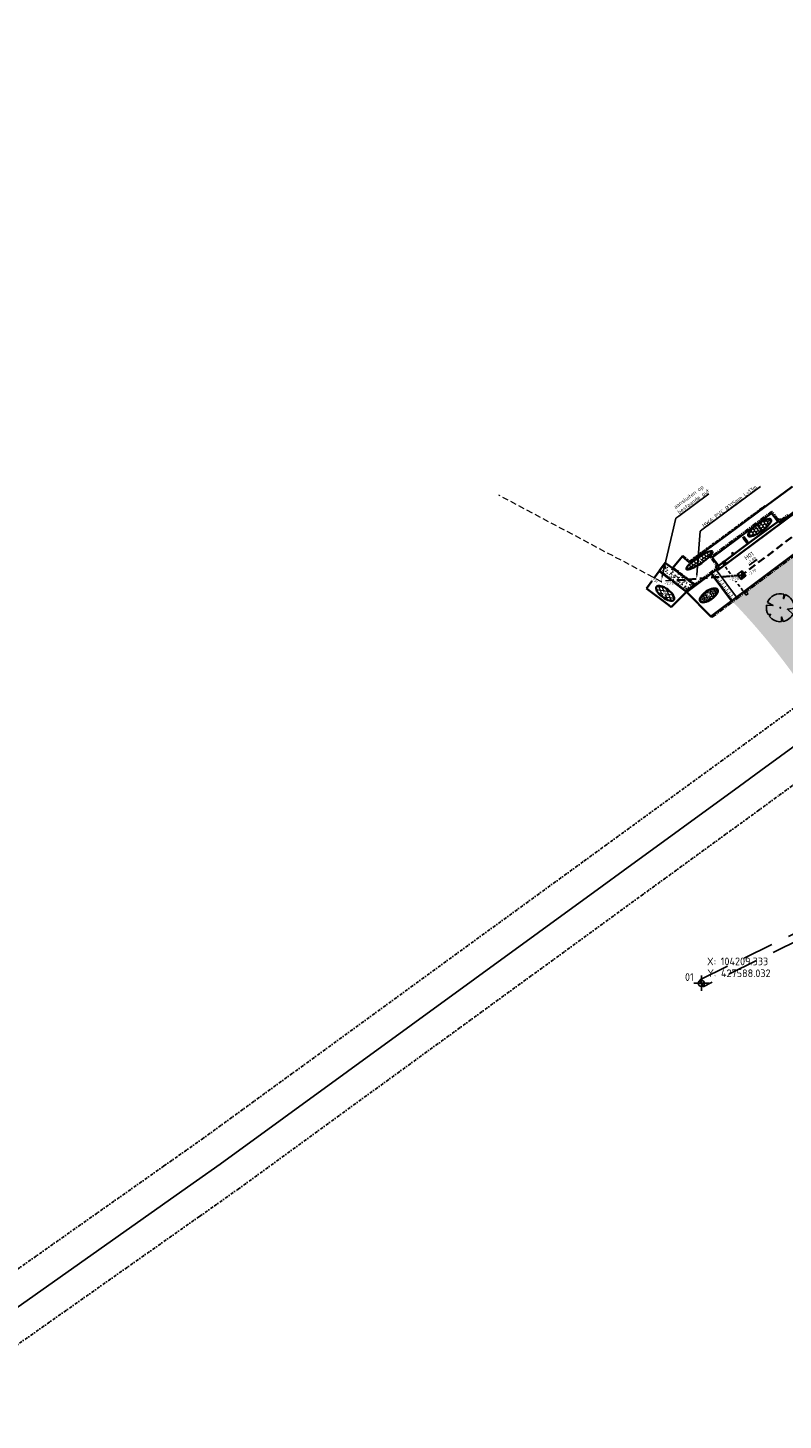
# Model space of a CAD drawing. Header units: metres. Extents: x 103263 to 106611, y 426963 to 428812.
# Tile 2 of 74: x 104100 to 104223, y 427517 to 427743. Entities that reach past the tile are written whole.
import ezdxf
from ezdxf import colors
from ezdxf.entities.mleader import LeaderData, LeaderLine
from ezdxf.enums import TextEntityAlignment as Align
from ezdxf.math import Vec2, Vec3

# ---------------------------------------------------------------- set-up
doc = ezdxf.new("R2010")
doc.units = ezdxf.units.M
for name, pattern in [('DASHDOT', [1, 0.5, -0.25, 0, -0.25]), ('DUIKER', [8, 5, -3]), ('RI-HWA', [7.4, 5, -2.4]), ('RI-HWA_KOLKAANSLUITING', [4.3, 2.5, -1.8]), ('VH-OPSLUITBAND_100X200', [16, 8, -2, 4, -2]), ('VH-TROTTOIRBAND_180-200', [20, 10, -2, 2, -2, 2, -2])]:
    doc.linetypes.add(name, pattern=pattern)
for name, color, linetype, lineweight in [('B-WE-RI-HWA_BOB-T18', 10, 'Continuous', 18), ('B-WE-RI-HWA_TRANSPORTLEIDING-G', 150, 'RI-HWA', 18), ('N-WE-GR-BOOM-S', 7, 'Continuous', 25), ('N-WE-IE-MEUBILAIR_WEGMEUBILAIR-S', 7, 'Continuous', 25), ('N-WE-RI-HWA-G', 150, 'RI-HWA', 35), ('N-WE-RI-HWA_BOB-T18', 10, 'Continuous', 18), ('N-WE-RI-HWA_KOLK_STRAATKOLK-S', 50, 'Continuous', 25), ('N-WE-RI-HWA_KOLK_TROTTOIRKOLK-S', 50, 'Continuous', 25), ('N-WE-RI-HWA_KOLKAANSLUITING-G', 150, 'RI-HWA_KOLKAANSLUITING', 25), ('N-WE-RI-HWA_KOLKAANSLUITING-INLAAT', 150, 'Continuous', 25), ('N-WE-RI-HWA_PUTDEKSELHOOGTE-T25', 7, 'Continuous', 25), ('N-WE-RI-HWA_PUTNUMMER-T35', 50, 'Continuous', 35), ('N-WE-RI-HWA_RIOOLPUT-S', 150, 'Continuous', 25), ('N-WE-VH-GOOT_BSS-G', 170, 'Continuous', 35), ('N-WE-VH-KANTOPSLUITING_OPSLUITBAND_100X200-G', 150, 'VH-OPSLUITBAND_100X200', 35), ('N-WE-VH-KANTOPSLUITING_TROTTOIRBAND_180 200-G', 210, 'VH-TROTTOIRBAND_180-200', 35), ('N-WE-VH-KANTVERHARDING-G', 210, 'Continuous', 35), ('N-WE-VH-T25', 7, 'Continuous', 25), ('N-WE-VH-VERHARDING_ASFALT-A-200', 252, 'Continuous', 18), ('N-WE-VH-VERHARDING_BETONSTRAATSTEEN-G', 252, 'Continuous', 35), ('N-WE-VH-VERHARDING_TEGEL-A-200', 252, 'Continuous', 18), ('N-XX-GW-TALUD_KRUIN-G', 90, 'Continuous', 35), ('V-WE-VH-T25', 7, 'Continuous', 25), ('V-WE-VH-VERHARDING_BETONSTRAATSTEEN-A-250', 252, 'Continuous', 18), ('X-XX-AL-REFERENTIE-T25', 7, 'Continuous', 25)]:
    doc.layers.add(name, color=color, linetype=linetype, lineweight=lineweight)
for name, color, linetype in [('BS-NIEUWE DUIKERS', 8, 'Continuous'), ('kc-nieuwe-gasleiding-25-03-2004', 30, 'Continuous'), ('N-WE-VH-PLATEAU_TALUD-S', 7, 'Continuous')]:
    doc.layers.add(name, color=color, linetype=linetype)
doc.layers.add('N-WE-GR-BEPLANTING-A-250', color=7, linetype='Continuous', lineweight=18, true_color=0x00a500)
doc.layers.add('N-WE-GR-GRAS-A-250', color=7, linetype='Continuous', lineweight=18, true_color=0x7ca500)
doc.styles.add('fase3$0$STANDARD', font='ISO')
doc.styles.add('NLCS-ISO', font='NLCS-ISO.ttf')
doc.styles.add('NLCS-ISO-M200-T18_italic', font='txt', dxfattribs={"oblique": 10, "height": 0.3599999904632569})
doc.styles.add('NLCS-ISO-M200-T25', font='NLCS-ISO.ttf', dxfattribs={"height": 0.5})
doc.styles.add('NLCS-ISO-M200-T35', font='NLCS-ISO.ttf', dxfattribs={"height": 0.7000000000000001})
doc.styles.add('NLCS-ISO-M250-T18', font='NLCS-ISO.ttf', dxfattribs={"height": 0.45})
doc.styles.add('NLCS-ISO-M250-T25', font='NLCS-ISO.ttf', dxfattribs={"height": 0.625})
doc.styles.add('NLCS-ISO-T25', font='NLCS-ISO.ttf', dxfattribs={"height": 2.5})
doc.linetypes.add('fase3$0$GASLEIDING', pattern='A,5,-1,["X",fase3$0$STANDARD,S=1,R=0,X=-0.2,Y=-0.5],-1', length=7)

# ---------------------------------------------------------------- blocks, each defined once
blk = doc.blocks.new('*U243')
at = {"ltscale": 20, "flags": 128}
for points in [[(-2.229457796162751, 0.4031898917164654), (-1.183538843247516, 0.3534729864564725), (-2.105046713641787, 0.837744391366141)], [(0.5793388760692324, 2.190296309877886), (0.512674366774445, 1.442929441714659), (0.7783564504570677, 2.127719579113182)], [(-1.754058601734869, -1.433978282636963), (-1.575691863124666, -1.088303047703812), (-1.973252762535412, -1.113243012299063)], [(0.446271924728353, -2.221250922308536), (0.1886407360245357, -1.498573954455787), (0.1622557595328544, -2.259803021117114)], [(2.264866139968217, -0.05835501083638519), (1.153274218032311, -0.2475629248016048), (2.022349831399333, -1.021356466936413)]]:
    blk.add_lwpolyline(points, dxfattribs=at)
blk.add_lwpolyline([(2.26486297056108, -0.05835493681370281, 0.3219436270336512), (0.7783549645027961, 2.127715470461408, 0.3219436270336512)], format="xyb", dxfattribs=at)
blk.add_circle((0, 0), 0.0675)
at = {"ltscale": 20}
for start, end in [(75.18440999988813, 158.298953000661), (169.7490490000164, 209.4302330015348), (219.2666920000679, 274.1068389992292), (281.3600670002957, 333.2046490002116)]:
    blk.add_arc((0, 0), 2.265614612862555, start, end, dxfattribs=at)
blk = doc.blocks.new('*U91')
at = {"ltscale": 1000}
blk.add_hatch(color=256, dxfattribs=at).paths.add_polyline_path([(0.500000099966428, -0.5000001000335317), (0, 2.842170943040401e-14), (-0.500000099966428, 0.5000001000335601), (-0.500000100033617, -0.500000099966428)])
blk.add_lwpolyline([(-0.500000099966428, 0.5000001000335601), (-0.500000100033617, -0.500000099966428), (0.500000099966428, -0.5000001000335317), (0.500000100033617, 0.5000000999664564)], close=True, dxfattribs=at)
blk.add_lwpolyline([(0.500000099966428, -0.5000001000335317), (-0.500000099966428, 0.5000001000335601)])
blk = doc.blocks.new('*U92')
for points, const_width in [([(0.08022129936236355, 0.05970379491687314), (3.37422158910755, -4.366295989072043)], 0.1999999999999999), ([(0.6715882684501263, 0.437594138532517), (0.1100869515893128, 0.01960338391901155)], 0.09999999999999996), ([(0.5298692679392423, -0.04190114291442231), (0.2892258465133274, -0.2210400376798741)], 0.09999999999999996), ([(1.029811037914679, -0.04373365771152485), (0.4683097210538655, -0.4617244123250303)], 0.09999999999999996), ([(0.888092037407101, -0.5232289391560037), (0.6474486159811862, -0.7023678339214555)], 0.09999999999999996), ([(1.388033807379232, -0.5250614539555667), (0.826532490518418, -0.9430522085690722)], 0.09999999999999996), ([(1.24631480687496, -1.004556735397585), (1.005671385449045, -1.183695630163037)], 0.09999999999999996), ([(1.746256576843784, -1.006389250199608), (1.184755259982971, -1.424380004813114)], 0.09999999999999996), ([(1.604537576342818, -1.485884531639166), (1.363894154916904, -1.665023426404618)], 0.09999999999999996), ([(2.104479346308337, -1.48771704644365), (1.542978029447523, -1.905707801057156)], 0.09999999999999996), ([(1.962760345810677, -1.967212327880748), (1.722116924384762, -2.1463512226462)], 0.09999999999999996), ([(2.462702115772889, -1.969044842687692), (1.901200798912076, -2.387035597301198)], 0.09999999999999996), ([(2.320983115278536, -2.448540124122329), (2.080339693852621, -2.627679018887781)], 0.09999999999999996), ([(2.820924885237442, -2.450372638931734), (2.259423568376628, -2.86836339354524)], 0.09999999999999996), ([(2.679205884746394, -2.92986792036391), (2.43856246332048, -3.109006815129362)], 0.09999999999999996), ([(3.179147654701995, -2.931700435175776), (2.617646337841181, -3.349691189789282)], 0.09999999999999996), ([(3.037428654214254, -3.411195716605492), (2.796785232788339, -3.590334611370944)], 0.09999999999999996), ([(3.537370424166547, -3.413028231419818), (2.975869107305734, -3.831018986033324)], 0.09999999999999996), ([(3.395651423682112, -3.892523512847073), (3.155008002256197, -4.071662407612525)], 0.09999999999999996), ([(3.8955931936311, -3.89435602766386), (3.334091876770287, -4.312346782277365)], 0.09999999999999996)]:
    blk.add_lwpolyline(points, dxfattribs=dict(const_width=const_width))
for points in [[(0, 0), (3.294000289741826, -4.425999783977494)], [(0.802151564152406, 0.5971204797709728), (4.096268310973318, -3.828920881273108)]]:
    blk.add_lwpolyline(points)
blk = doc.blocks.new('*U89')
h = blk.add_hatch(color=256)
h.paths.add_polyline_path([(0.1806648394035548, 0.02059036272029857), (0.1830647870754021, 0.04605545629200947), (-0.02402117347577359, 0.2107676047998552), (-0.210767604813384, -0.02402117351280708)])
h.paths.add_polyline_path([(0.210767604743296, 0.02402117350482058), (0.1830647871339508, 0.04605545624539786), (0.1806648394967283, 0.02059036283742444)])
blk.add_lwpolyline([(-0.2107676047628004, -0.02402117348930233), (0.02402117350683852, -0.2107676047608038), (0.2107676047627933, 0.02402117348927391), (-0.02402117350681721, 0.2107676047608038)], close=True)
blk.add_lwpolyline([(-0.2107676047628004, -0.02402117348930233), (0.2107676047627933, 0.02402117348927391)])
blk = doc.blocks.new('*U90')
h = blk.add_hatch(color=256)
h.dxf.hatch_style = 1
h.paths.add_polyline_path([(-0.02402117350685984, 0.2107676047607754), (-0.2107676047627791, -0.02402117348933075), (0.02402117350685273, -0.2107676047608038)])
h = blk.add_hatch(color=256)
h.paths.add_polyline_path([(-0.02059036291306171, 0.1806648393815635), (0.003681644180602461, 0.1887333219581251), (0.2107676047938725, 0.02402117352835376), (0.02402117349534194, -0.2107676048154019)])
h.paths.add_polyline_path([(-0.02402117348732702, 0.2107676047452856), (0.003681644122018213, 0.1887333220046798), (-0.02059036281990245, 0.1806648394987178)])
blk.add_lwpolyline([(0.02402117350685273, -0.2107676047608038), (-0.2107676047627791, -0.02402117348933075), (-0.02402117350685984, 0.2107676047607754), (0.2107676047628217, 0.02402117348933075)], close=True)
blk.add_lwpolyline([(0.02402117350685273, -0.2107676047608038), (-0.02402117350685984, 0.2107676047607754)])
blk = doc.blocks.new('SIE-WEG_PARKEERTEGEL')
at = {"color": 7, "linetype": 'Continuous', "lineweight": 0, "flags": 128}
blk.add_lwpolyline([(-0.1500000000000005, -0.1500000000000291), (0.1499999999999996, -0.1500000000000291), (0.1499999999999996, 0.15), (-0.1500000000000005, 0.15)], close=True, dxfattribs=at)
at = {"style": 'NLCS-ISO'}
blk.add_text('P', height=0.2, dxfattribs=at).set_placement((-7.649038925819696e-06, 0), align=Align.MIDDLE_CENTER)
blk = doc.blocks.new('GM_COORD XY')
for p, q in [((2.5, 0), (-2.5, 0)), ((0, 2.5), (0, -2.5))]:
    blk.add_line(p, q)
blk.add_circle((0, 0), 0.9999999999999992)
at = {"style": 'NLCS-ISO-T25'}
for tag, p in [('X-WAARDE', (1.825317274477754, 5.82867350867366)), ('Y-WAARDE', (1.907821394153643, 1.978450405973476))]:
    blk.add_attdef(tag, p, '', height=2.5, dxfattribs=at)
blk.add_attdef('GM_COORD_NUMMER', text='', height=2.5, dxfattribs=at).set_placement((-2.5, 0.75), align=Align.RIGHT)

msp = doc.modelspace()

# ---------------------------------------------------------------- hatches: boundary and pattern name
at = {"layer": 'N-WE-GR-BEPLANTING-A-250'}
h = msp.add_hatch(dxfattribs=at)
h.set_pattern_fill('AGR-BEPLANTING_SOORT_01', color=256, scale=0.2, angle=2.438340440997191e-10, style=0, pattern_type=2)
h.set_pattern_definition([(60.00000000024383, (104639.955648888, 427910.1806441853), (-0.5773504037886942, 0.9999997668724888), [0.288676, -0.8660260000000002]), (120.0000000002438, (104639.955648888, 427910.1806441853), (-1.154700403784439, -2.331299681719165e-07), [0.288676, -0.8660260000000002]), (270, (104639.955648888, 427910.1806441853), (0.5773500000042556, -0.9999999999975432), [0.25, -1.75])])
edge = h.paths.add_edge_path()
edge.add_line((104659.3303647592, 427926.4612525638), (104651.7230013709, 427930.1607831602))
edge.add_line((104651.7230013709, 427930.1607831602), (104630.4938774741, 427940.376883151))
edge.add_line((104630.4938774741, 427940.376883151), (104615.8207720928, 427939.2164508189))
edge.add_line((104615.8207720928, 427939.2164508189), (104614.2376933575, 427936.9417769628))
edge.add_line((104614.2376933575, 427936.9417769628), (104618.9005509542, 427931.7673681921))
edge.add_line((104618.9005509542, 427931.7673681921), (104620.0012690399, 427927.1015558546))
edge.add_line((104620.0012690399, 427927.1015558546), (104630.0898014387, 427928.1712134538))
edge.add_line((104630.0898014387, 427928.1712134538), (104636.2878124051, 427922.2964945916))
edge.add_line((104636.2878124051, 427922.2964945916), (104635.6264533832, 427916.4450273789))
edge.add_line((104635.6264533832, 427916.4450273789), (104649.3272545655, 427918.542081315))
edge.add_line((104649.3272545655, 427918.542081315), (104660.6366545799, 427913.9924327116))
edge.add_line((104660.6366545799, 427913.9924327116), (104663.6131149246, 427914.9011601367))
edge.add_line((104663.6131149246, 427914.9011601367), (104665.8010621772, 427914.1757056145))
edge.add_line((104665.8010621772, 427914.1757056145), (104667.1001514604, 427911.8641044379))
edge.add_line((104667.1001514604, 427911.8641044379), (104668.6199794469, 427908.9346376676))
edge.add_line((104668.6199794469, 427908.9346376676), (104670.7094656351, 427905.0285698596))
edge.add_line((104670.7094656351, 427905.0285698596), (104666.1406019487, 427898.7868442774))
edge.add_line((104666.1406019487, 427898.7868442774), (104659.3938611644, 427895.167689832))
edge.add_line((104659.3938611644, 427895.167689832), (104659.8848710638, 427894.6055145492))
edge.add_arc((2471945.486461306, 2366238.399359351), 3059610.724035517, 219.310766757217, 219.311095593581)
edge.add_arc((104633.1765330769, 427844.6214640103), 52.49880512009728, 34.46647924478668, 43.892134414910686, ccw=False)
edge.add_arc((104561.2641716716, 427811.9097585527), 131.0209486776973, 20.525008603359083, 28.4523627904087, ccw=False)
edge.add_arc((104687.2521040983, 427859.0575428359), 3.499999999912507, 200.2204952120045, 290.1774694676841)
edge.add_arc((104734.3333150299, 427775.8055196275), 92.1906331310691, 116.25824959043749, 119.84127220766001, ccw=False)
edge.add_line((104693.54653613, 427858.4829137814), (104693.7189308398, 427859.7056682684))
edge.add_line((104693.7189308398, 427859.7056682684), (104675.3548332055, 427897.7132286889))
edge.add_line((104675.3548332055, 427897.7132286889), (104665.2685288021, 427916.3479826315))
edge.add_line((104665.2685288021, 427916.3479826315), (104661.1353112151, 427923.4013750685))
edge.add_line((104661.1353112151, 427923.4013750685), (104659.3303647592, 427926.4612525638))
edge = h.paths.add_edge_path()
edge.add_line((104670.1550383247, 427924.7248936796), (104658.9175619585, 427940.3055199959))
edge.add_line((104658.9175619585, 427940.3055199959), (104653.2284554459, 427936.5817013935))
edge.add_arc((104651.4900431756, 427939.1483963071), 3.100000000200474, 210.78231766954, 304.10962921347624, ccw=False)
edge.add_arc((104006.7206265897, 427555.0583306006), 747.4016849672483, 30.78231766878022, 33.22624458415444)
edge.add_line((104631.9321601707, 427964.5944303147), (104627.9856486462, 427961.7680270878))
edge.add_line((104627.9856486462, 427961.7680270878), (104626.3177951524, 427960.5509960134))
edge.add_line((104626.3177951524, 427960.5509960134), (104625.9700455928, 427960.9459651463))
edge.add_line((104625.9700455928, 427960.9459651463), (104624.1400822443, 427949.0979709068))
edge.add_line((104624.1400822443, 427949.0979709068), (104623.8429765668, 427947.1743769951))
edge.add_line((104623.8429765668, 427947.1743769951), (104618.5678430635, 427941.9415107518))
edge.add_line((104618.5678430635, 427941.9415107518), (104631.1659005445, 427942.9378365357))
edge.add_line((104631.1659005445, 427942.9378365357), (104634.7839139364, 427941.1783634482))
edge.add_line((104634.7839139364, 427941.1783634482), (104651.5656544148, 427933.0172491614))
edge.add_line((104651.5656544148, 427933.0172491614), (104660.8855343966, 427928.4849060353))
edge.add_line((104660.8855343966, 427928.4849060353), (104667.4835066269, 427917.5208487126))
edge.add_line((104667.4835066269, 427917.5208487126), (104673.5438381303, 427906.5821909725))
edge.add_line((104673.5438381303, 427906.5821909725), (104680.5943660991, 427892.6833740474))
edge.add_line((104680.5943660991, 427892.6833740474), (104687.9966658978, 427877.3128729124))
edge.add_line((104687.9966658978, 427877.3128729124), (104695.9848212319, 427860.7641181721))
edge.add_line((104695.9848212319, 427860.7641181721), (104701.3449330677, 427863.4087762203))
edge.add_line((104701.3449330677, 427863.4087762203), (104685.8327935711, 427895.5793691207))
edge.add_line((104685.8327935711, 427895.5793691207), (104682.0114505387, 427903.4467681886))
edge.add_line((104682.0114505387, 427903.4467681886), (104677.8967674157, 427911.1612343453))
edge.add_line((104677.8967674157, 427911.1612343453), (104670.1550383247, 427924.7248936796))
at = {"layer": 'N-WE-GR-GRAS-A-250'}
h = msp.add_hatch(dxfattribs=at)
h.set_pattern_fill('AGR-GRAS_01-SO', color=256, scale=0.05, angle=-43.67094639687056, pattern_type=2)
h.set_pattern_definition([(316.3290536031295, (0, 0), (1.76729138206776, 0.04100208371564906), [0.1499999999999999, -0.9999999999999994]), (1.329053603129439, (0.5342876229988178, -0.1644285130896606), (1.508993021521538, 1.785480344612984), [0.15, -1]), (346.3290536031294, (0.1759090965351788, 0.03944603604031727), (1.315684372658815, 0.9664236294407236), [0.15, -1]), (331.3290536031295, (0.7036363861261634, 0.1577841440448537), (0.9740066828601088, 0.3221971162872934), [0.15, -1]), (91.3290536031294, (1.870952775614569, 1.670190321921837), (-0.5870817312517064, -0.5637686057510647), [0.15, -1]), (106.3290536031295, (1.430233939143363, -0.6741148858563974), (-0.3111394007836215, -0.7163743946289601), [0.15, -1]), (121.3290536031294, (0.251521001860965, -0.1709888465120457), (-0.4753752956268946, -0.7576399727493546), [0.15, -1]), (41.32905360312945, (0.7069165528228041, 0.01640083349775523), (0.1086561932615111, 1.693574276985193), [0.1499999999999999, -0.9999999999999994]), (56.32905360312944, (0, 0), (-0.3333754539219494, 1.663989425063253), [0.1499999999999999, -0.9999999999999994])])
h.paths.add_polyline_path([(104275.69159894, 427694.5490055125), (104275.0409138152, 427695.1980150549), (104279.4078898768, 427690.8422844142), (104279.0738083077, 427691.1755056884)], flags=16)
edge = h.paths.add_edge_path(flags=16)
edge.add_arc((104291.9722757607, 427701.757412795), 2.65008164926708, 45.56959520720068, 210.8130321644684)
edge.add_line((104289.6962706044, 427700.3999396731), (104297.6464557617, 427689.8805824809))
edge.add_line((104297.6464557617, 427689.8805824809), (104303.1582926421, 427683.0383737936))
edge.add_arc((104305.2280735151, 427685.1319706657), 2.944000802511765, 225.3277486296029, 305.3599234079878)
edge.add_arc((104305.1955839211, 427684.7330549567), 2.649999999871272, 310.9329528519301, 397.9526151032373)
edge.add_line((104307.2851609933, 427686.3628302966), (104301.7930548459, 427693.4748142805))
edge.add_line((104301.7930548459, 427693.4748142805), (104293.8274452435, 427703.6498395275))
h.paths.add_polyline_path([(104284.1910790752, 427666.5895453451), (104285.6034682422, 427668.0055809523), (104286.1982031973, 427667.4123775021), (104284.7858140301, 427665.996341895)], flags=0)
h.paths.add_polyline_path([(104270.1710921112, 427680.8541685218), (104270.0307230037, 427680.7134370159), (104270.1448787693, 427680.8278875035)], flags=0)
h.paths.add_polyline_path([(104288.792792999, 427697.848215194), (104298.8540281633, 427680.5632058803), (104264.2840095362, 427660.4407355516), (104254.2227743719, 427677.7257448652)], flags=16)
edge = h.paths.add_edge_path()
edge.add_line((104262.0169110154, 427645.7647806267), (104261.9505685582, 427646.1084144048))
edge.add_line((104261.9505685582, 427646.1084144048), (104265.8714173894, 427646.9024717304))
edge.add_line((104265.8714173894, 427646.9024717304), (104265.9377598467, 427646.5588379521))
edge.add_line((104265.9377598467, 427646.5588379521), (104272.417018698, 427647.8710290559))
edge.add_line((104272.417018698, 427647.8710290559), (104283.7929418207, 427653.3871326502))
edge.add_line((104283.7929418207, 427653.3871326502), (104277.6891967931, 427659.1832062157))
edge.add_line((104277.6891967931, 427659.1832062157), (104276.9531156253, 427660.0603662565))
edge.add_line((104276.9531156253, 427660.0603662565), (104283.9475387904, 427653.4778575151))
edge.add_line((104283.9475387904, 427653.4778575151), (104308.8001632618, 427671.4541623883))
edge.add_line((104308.8001632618, 427671.4541623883), (104312.4851861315, 427681.3922844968))
edge.add_line((104312.4851861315, 427681.3922844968), (104301.5549664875, 427695.4042240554))
edge.add_line((104301.5549664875, 427695.4042240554), (104294.3204797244, 427704.6819818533))
edge.add_line((104294.3204797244, 427704.6819818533), (104294.16258426, 427704.5588305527))
edge.add_line((104294.16258426, 427704.5588305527), (104292.8228023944, 427706.2765994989))
edge.add_arc((104291.9358344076, 427704.1717335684), 2.284113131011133, 67.14996278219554, 122.6045472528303)
edge.add_line((104290.7050682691, 427706.0958924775), (104289.9191855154, 427705.5193007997))
edge.add_line((104289.9191855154, 427705.5193007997), (104214.3990267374, 427649.8790063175))
edge.add_arc((104137.370367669, 427575.5798790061), 107.0223090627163, 31.6449035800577, 43.966655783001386, ccw=False)
edge.add_line((104228.4801735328, 427631.7294819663), (104245.4779670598, 427642.415284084))
edge.add_line((104245.4779670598, 427642.415284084), (104262.0169110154, 427645.7647806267))
h.paths.add_polyline_path([(104297.3809709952, 427683.0938898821), (104298.5867508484, 427681.0223831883), (104299.0211653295, 427681.4579192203)], flags=16)
h.paths.add_polyline_path([(104264.2840095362, 427660.4407355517), (104254.3584907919, 427677.492586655), (104259.9288042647, 427667.9228947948), (104264.2840095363, 427660.4407355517), (104272.5094800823, 427665.228606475), (104297.124802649, 427679.5566605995)], flags=16)
h.paths.add_polyline_path([(104284.8077310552, 427695.5285956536), (104284.8749399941, 427695.567716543), (104284.8608092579, 427695.581810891)], flags=0)
at = {"layer": 'N-WE-VH-VERHARDING_ASFALT-A-200'}
h = msp.add_hatch(dxfattribs=at)
h.set_pattern_fill('AVH-ASFALT', color=256, scale=0.5, angle=9.24928060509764, pattern_type=2)
h.set_pattern_definition([(112.9202270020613, (104227.1919092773, 427690.0168274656), (-0.4605239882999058, -0.1947245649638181), []), (172.9202270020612, (104227.1919092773, 427690.0168274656), (-0.06162557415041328, -0.496187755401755), [])])
edge = h.paths.add_edge_path()
edge.add_ellipse((104203.4581718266, 427651.2342489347), major_axis=(1.417686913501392, -1.071401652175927), ratio=0.4220590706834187, start_angle=0, end_angle=360)
at = {"layer": 'N-WE-VH-VERHARDING_TEGEL-A-200'}
h = msp.add_hatch(dxfattribs=at)
h.set_pattern_fill('AVH-TEGEL_200X200_HALFST', color=256, scale=2.5, angle=215.92, pattern_type=2)
h.set_pattern_definition([(215.92, (-24.80073276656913, -18.08770631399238), (-0.2582546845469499, -0.4957867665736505), [0.5, -0.5]), (305.92, (-24.80073276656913, -18.08770631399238), (0.4049184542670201, 0.2933275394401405), [])])
edge = h.paths.add_edge_path()
edge.add_ellipse((104218.7713002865, 427661.8748910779), major_axis=(1.838215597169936, 1.331866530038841), ratio=0.2815941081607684, start_angle=0, end_angle=360, ccw=False)
h = msp.add_hatch(dxfattribs=at)
h.set_pattern_fill('AVH-TEGEL_200X200_HALFST', color=256, scale=2.5, angle=124.4376749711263, pattern_type=2)
h.set_pattern_definition([(124.4376749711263, (-71.0254408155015, -50.53482408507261), (-0.4889401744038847, 0.2709935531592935), [0.5, -0.5]), (214.4376749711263, (-71.0254408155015, -50.53482408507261), (0.2827547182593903, -0.4123709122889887), [])])
edge = h.paths.add_edge_path()
edge.add_ellipse((104209.0258590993, 427656.5742834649), major_axis=(2.114290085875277, 1.449727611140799), ratio=0.2076492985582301, start_angle=0, end_angle=360, ccw=False)
at = {"layer": 'V-WE-VH-VERHARDING_BETONSTRAATSTEEN-A-250'}
h = msp.add_hatch(dxfattribs=at)
h.set_pattern_fill('AVH-BSS_KEIFORMAAT_KEPER', color=256, scale=2.5, angle=-99.78457550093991, pattern_type=2)
h.set_pattern_definition([(260.2154244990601, (-64.50626742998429, -48.74101016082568), (0.2140712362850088, -0.3032919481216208), [0.7874999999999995, -0.2624999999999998]), (170.2154244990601, (-63.98890424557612, -48.83023087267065), (0.2140712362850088, -0.3032919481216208), [0.7874999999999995, -0.2624999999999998])])
edge = h.paths.add_edge_path()
edge.add_ellipse((104210.5332827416, 427650.8949330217), major_axis=(1.390323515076, 0.9533178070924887), ratio=0.4449010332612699, start_angle=0, end_angle=360)

# ---------------------------------------------------------------- linework, layer by layer
at = {"layer": 'BS-NIEUWE DUIKERS', "linetype": 'DUIKER'}
msp.add_lwpolyline([(104246.9953101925, 427605.7849044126), (104209.6082347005, 427587.4702546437), (104209.0583371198, 427588.5928020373), (104246.4454126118, 427606.9074518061)], close=True, dxfattribs=at)
at = {"layer": 'kc-nieuwe-gasleiding-25-03-2004', "linetype": 'DASHDOT'}
for points in [[(104092.1699711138, 427537.207228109), (104122.2486645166, 427558.4163071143), (104124.6199711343, 427560.0872281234), (104128.4267485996, 427562.7737836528), (104190.3068128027, 427607.8319857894), (104193.6955990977, 427610.3011017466), (104212.5323466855, 427624.0087360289), (104216.002059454, 427626.5485257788), (104238.3005656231, 427642.7801591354), (104259.813437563, 427658.716002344), (104285.2817734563, 427666.3924866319), (104300.4148551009, 427677.7136367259), (104303.8655740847, 427680.2941745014), (104322.6169781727, 427694.3143661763), (104324.4852589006, 427697.1764132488), (104337.5297078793, 427717.0907311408), (104369.1174279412, 427741.0777837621), (104469.1264369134, 427818.5160438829), (104547.486943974, 427880.6247416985), (104611.0118281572, 427931.8938563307), (104646.3386961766, 427928.2729089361)], [(104097.9300295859, 427529.0327723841), (104128.0113355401, 427550.2436929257), (104130.3800295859, 427551.9127723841), (104134.2532525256, 427554.6462171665), (104196.1931871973, 427599.7480142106), (104199.5844013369, 427602.21889857), (104218.4276534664, 427615.9312640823), (104221.897940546, 427618.4714742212), (104244.2194343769, 427634.7198408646), (104264.366562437, 427649.6439976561), (104289.8582265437, 427657.327513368), (104306.4051448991, 427669.7063632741), (104309.8544260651, 427672.2858256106), (104330.0230218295, 427687.3656338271), (104332.8547410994, 427691.7035867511), (104344.9502921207, 427710.1692688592), (104375.2025720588, 427733.1422162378), (104475.2935630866, 427810.6439561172), (104553.733056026, 427872.8152583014), (104614.0881718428, 427921.5261436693), (104641.2013038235, 427918.7470910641)]]:
    msp.add_lwpolyline(points, dxfattribs=at)
at = {"layer": 'kc-nieuwe-gasleiding-25-03-2004', "linetype": 'fase3$0$GASLEIDING', "ltscale": 0.4}
msp.add_lwpolyline([(104095.05, 427533.12), (104125.13, 427554.33), (104127.5, 427556), (104131.34, 427558.71), (104193.25, 427603.79), (104196.64, 427606.26), (104215.48, 427619.97), (104218.95, 427622.51), (104241.26, 427638.75), (104262.09, 427654.18), (104287.57, 427661.86), (104303.41, 427673.71), (104306.86, 427676.29), (104326.32, 427690.84), (104328.67, 427694.44), (104341.24, 427713.63), (104372.16, 427737.11), (104472.21, 427814.58), (104550.61, 427876.72), (104612.55, 427926.71), (104643.77, 427923.51)], dxfattribs=at)
at = {"layer": 'N-WE-RI-HWA-G', "ltscale": 0.25, "flags": 128}
msp.add_lwpolyline([(104283.5606655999, 427704.1871432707), (104230.2709483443, 427665.0658854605), (104215.8438650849, 427654.1695695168)], dxfattribs=at)
at = {"layer": 'N-WE-RI-HWA-G', "ltscale": 0.25}
msp.add_lwpolyline([(104215.8438650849, 427654.1695695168), (104202.859, 427653.135)], dxfattribs=at)
at = {"layer": 'N-WE-RI-HWA_KOLKAANSLUITING-INLAAT', "ltscale": 0.2}
msp.add_circle((104214.288458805, 427654.0456424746), 0.09309517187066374, dxfattribs=at)
at = {"layer": 'N-WE-VH-GOOT_BSS-G', "flags": 128}
for points in [[(104212.0219540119, 427654.9764313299), (104217.6774400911, 427659.198721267), (104225.0711396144, 427664.7187318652)], [(104212.0803506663, 427655.6752045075), (104217.3633608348, 427659.6194102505), (104221.7529665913, 427662.8966154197)]]:
    msp.add_lwpolyline(points, dxfattribs=at)
at = {"layer": 'N-WE-VH-KANTOPSLUITING_OPSLUITBAND_100X200-G', "ltscale": 0.08, "flags": 128}
for points in [[(104207.423, 427656.374), (104214.6812425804, 427661.7326082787), (104219.73, 427665.46)], [(104206.3366716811, 427657.2874060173), (104207.4219349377, 427656.3732136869)], [(104204.6751251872, 427655.2860378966), (104208.358, 427652.503)], [(104204.7354143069, 427655.3658202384), (104208.2752542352, 427652.6908695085)], [(104202.5453787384, 427654.9084759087), (104206.960477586, 427651.5300221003)]]:
    msp.add_lwpolyline(points, dxfattribs=at)
at = {"layer": 'N-WE-VH-KANTOPSLUITING_TROTTOIRBAND_180 200-G', "ltscale": 0.08, "flags": 128}
for points in [[(104221.7741196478, 427663.143279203), (104220.7571011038, 427664.505510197), (104216.6363240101, 427661.4290079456), (104210.8208279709, 427657.0872572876), (104211.837846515, 427655.7250262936)], [(104222.1939872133, 427663.0823593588), (104223.3232867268, 427663.9254752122)], [(104206.7777979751, 427651.5728940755), (104211.7769266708, 427655.305158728)]]:
    msp.add_lwpolyline(points, dxfattribs=at)
at = {"layer": 'N-WE-VH-KANTVERHARDING-G', "ltscale": 0.1}
for points in [[(104219.7893948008, 427665.3766584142), (104224.077055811, 427668.545507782)], [(104207.4178537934, 427656.2459003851), (104214.7406373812, 427661.652157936), (104219.7893948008, 427665.3795496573)], [(104221.6138571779, 427663.0236299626), (104220.7164878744, 427664.2255984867), (104216.7559732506, 427661.2687454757), (104211.1007396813, 427657.0466440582), (104211.9981089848, 427655.8446755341)], [(104222.3136364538, 427662.9220968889), (104226.0720770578, 427665.7451214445)], [(104221.6138571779, 427663.0236299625), (104222.0145133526, 427663.3227530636)], [(104222.3136364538, 427662.9220968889), (104222.0145133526, 427663.3227530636)], [(104204.6751251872, 427655.2860378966), (104206.3366716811, 427657.2874060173)], [(104202.4846087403, 427654.8290592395), (104203.4444168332, 427656.1742754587)], [(104203.4444168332, 427656.1742754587), (104204.6751251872, 427655.2860378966)], [(104206.272246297, 427657.2109248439), (104207.4178537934, 427656.2459003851)], [(104206.9204462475, 427651.4298022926), (104211.8965759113, 427655.1448962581)], [(104211.5974528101, 427655.5455524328), (104211.9981089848, 427655.844675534)], [(104211.8965759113, 427655.1448962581), (104211.5974528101, 427655.5455524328)], [(104211.9981089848, 427655.8446755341), (104211.837846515, 427655.7250262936)], [(104202.4846087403, 427654.8290592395), (104200.4562536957, 427652.0094976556)], [(104202.4846087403, 427654.8290592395), (104206.8997075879, 427651.4506054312)], [(104210.935, 427654.427), (104214.229, 427650.001)], [(104200.4562536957, 427652.0094976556), (104204.077, 427649.3119999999), (104204.4219088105, 427648.9677883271)], [(104206.8997075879, 427651.4506054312), (104204.4219088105, 427648.9677883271)], [(104210.6322024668, 427647.7067811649), (104211.0093247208, 427647.3391576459)]]:
    msp.add_lwpolyline(points, dxfattribs=at)
for centre, start, end in [((104222.0145133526, 427663.3227530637), 216.7443941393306, 306.7443941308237), ((104211.5974528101, 427655.5455524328), 306.7443941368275, 36.74439413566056)]:
    msp.add_arc(centre, 0.5, start, end, dxfattribs=at)
at = {"layer": 'N-WE-VH-VERHARDING_BETONSTRAATSTEEN-G'}
msp.add_lwpolyline([(104216.7100148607, 427659.4009313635), (104216.8606192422, 427659.5113271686), (104216.2398632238, 427660.3581809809), (104216.0798930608, 427660.2377195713)], close=True, dxfattribs=at)
for centre, major_axis, ratio in [((104203.4581718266, 427651.2342489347), (1.417686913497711, -1.071401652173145), 0.4220590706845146), ((104210.5332827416, 427650.8949330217), (1.390323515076, 0.9533178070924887), 0.4449010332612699)]:
    msp.add_ellipse(centre, major_axis=major_axis, ratio=ratio, dxfattribs=at)

# ---------------------------------------------------------------- block references
ref = msp.add_blockref('GM_COORD XY', (104209.3332859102, 427588.0315283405), dxfattribs=dict(xscale=0.5, yscale=0.5, zscale=0.5))
ref.add_attrib('GM_COORD_NUMMER', '01', dxfattribs={"height": 1.25, "style": 'NLCS-ISO-T25'}).set_placement((104208.083285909, 427588.4065283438), align=Align.RIGHT)
ref.add_attrib('Y-WAARDE', 'Y: 427588.032', (104210.2871966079, 427589.0207535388), dxfattribs={"color": 1, "true_color": 0xff0000, "height": 1.25, "style": 'NLCS-ISO-T25'})
ref.add_attrib('X-WAARDE', 'X: 104209.333', (104210.2459445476, 427590.9458650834), dxfattribs={"color": 1, "true_color": 0xff0000, "height": 1.25, "style": 'NLCS-ISO-T25'})
at = {"layer": 'N-WE-GR-BOOM-S'}
msp.add_blockref('*U243', (104222.1282988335, 427648.8965671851), dxfattribs=at)
at = {"layer": 'N-WE-IE-MEUBILAIR_WEGMEUBILAIR-S', "rotation": 36.24040688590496}
for p in [(104219.2456311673, 427661.1785258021), (104214.4057159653, 427657.6309990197)]:
    msp.add_blockref('SIE-WEG_PARKEERTEGEL', p, dxfattribs=at)
at = {"layer": 'N-WE-RI-HWA_KOLK_STRAATKOLK-S', "rotation": 345}
msp.add_blockref('*U89', (104213.2204158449, 427656.1497358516), dxfattribs=at)
at = {"layer": 'N-WE-RI-HWA_KOLK_TROTTOIRKOLK-S', "rotation": 345}
msp.add_blockref('*U90', (104216.5953429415, 427651.5891070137), dxfattribs=at)
at = {"layer": 'N-WE-RI-HWA_RIOOLPUT-S', "rotation": 128.1417382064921}
msp.add_blockref('*U91', (104215.8438650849, 427654.1695695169), dxfattribs=at)
at = {"layer": 'N-WE-VH-PLATEAU_TALUD-S'}
msp.add_blockref('*U92', (104210.9349998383, 427654.4269998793), dxfattribs=at)

# ---------------------------------------------------------------- next in the draw order: texts
at = {"layer": 'N-WE-RI-HWA_PUTNUMMER-T35', "ltscale": 0.25, "insert": (104216.1949336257, 427657.1373747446), "char_height": 0.7000000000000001, "width": 1.40699999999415, "attachment_point": 1, "rotation": 35.20263286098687, "style": 'NLCS-ISO-M200-T35', "bg_fill": 3, "box_fill_scale": 1.2, "bg_fill_color": 256, "bg_fill_transparency": 0}
msp.add_mtext('H01', dxfattribs=at)
at = {"layer": 'N-WE-VH-T25', "insert": (104203.3714105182, 427651.500379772), "char_height": 0.5, "width": 0.3648621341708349, "attachment_point": 1, "rotation": 322.92022700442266, "style": 'NLCS-ISO-M200-T25', "bg_fill": 3, "box_fill_scale": 1, "bg_fill_color": 256, "bg_fill_transparency": 0}
msp.add_mtext('Z2', dxfattribs=at)

# ---------------------------------------------------------------- next in the draw order: texts
at = {"layer": 'N-WE-RI-HWA_PUTDEKSELHOOGTE-T25', "insert": (104216.7358550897, 427656.3052632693), "char_height": 0.5, "width": 1.8341250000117, "attachment_point": 1, "rotation": 35.20263286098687, "style": 'NLCS-ISO', "bg_fill": 3, "box_fill_scale": 1.2, "bg_fill_color": 256, "bg_fill_transparency": 0}
msp.add_mtext('{\\L-1.00}', dxfattribs=at)

# ---------------------------------------------------------------- next in the draw order: linework, layer by layer
at = {"layer": 'N-WE-RI-HWA_KOLKAANSLUITING-G', "ltscale": 0.2}
msp.add_lwpolyline([(104216.7401843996, 427651.3802771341), (104216.8882367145, 427651.1781750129), (104216.5665321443, 427650.9425065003), (104212.9967923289, 427655.8051190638), (104212.6822629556, 427656.2508612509), (104212.9902328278, 427656.4667189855), (104213.1311883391, 427656.2703113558)], dxfattribs=at)
at = {"layer": 'N-WE-VH-KANTOPSLUITING_TROTTOIRBAND_180 200-G', "ltscale": 0.08, "flags": 128}
msp.add_lwpolyline([(104211.0093247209, 427647.3391576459), (104229.365974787, 427661.0934939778)], dxfattribs=at)
at = {"layer": 'N-WE-VH-KANTVERHARDING-G', "ltscale": 0.1}
msp.add_lwpolyline([(104206.8997075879, 427651.4506054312), (104210.8600000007, 427647.4779999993), (104215.1890860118, 427650.7208981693), (104229.2460481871, 427661.2535490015)], dxfattribs=at)

# ---------------------------------------------------------------- next in the draw order: texts
at = {"layer": 'N-WE-VH-T25', "char_height": 0.4999999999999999, "width": 0.3648621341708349, "attachment_point": 1, "style": 'NLCS-ISO-M200-T25', "bg_fill": 3, "box_fill_scale": 1, "bg_fill_color": 256, "bg_fill_transparency": 0}
for s, insert, rotation in [('A', (104218.4433695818, 427661.9122806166), 35.92495108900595), ('L', (104208.7480449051, 427656.6942046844), 34.437674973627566)]:
    msp.add_mtext(s, dxfattribs=dict(at, insert=insert, rotation=rotation))
at = {"layer": 'V-WE-VH-T25', "insert": (104210.2496501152, 427651.1474755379), "char_height": 0.6249999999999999, "width": 0.3648621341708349, "attachment_point": 1, "rotation": 37.08339279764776, "style": 'NLCS-ISO-M250-T25', "bg_fill": 3, "box_fill_scale": 1, "bg_fill_color": 256, "bg_fill_transparency": 0}
msp.add_mtext('A', dxfattribs=at)

# ---------------------------------------------------------------- next in the draw order: hatches: boundary and pattern name
at = {"layer": 'N-WE-GR-GRAS-A-250'}
h = msp.add_hatch(dxfattribs=at)
h.set_pattern_fill('AGR-GRAS_01-SO', color=256, scale=0.05, angle=-43.67094639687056, pattern_type=2)
h.set_pattern_definition([(316.3290536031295, (0, 0), (1.76729138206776, 0.04100208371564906), [0.1499999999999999, -0.9999999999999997]), (1.329053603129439, (0.5342876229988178, -0.1644285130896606), (1.508993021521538, 1.785480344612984), [0.15, -1]), (346.3290536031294, (0.1759090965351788, 0.03944603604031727), (1.315684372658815, 0.9664236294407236), [0.15, -1]), (331.3290536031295, (0.7036363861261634, 0.1577841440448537), (0.9740066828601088, 0.3221971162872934), [0.15, -1]), (91.32905360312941, (1.870952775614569, 1.670190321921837), (-0.5870817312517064, -0.5637686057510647), [0.15, -1]), (106.3290536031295, (1.430233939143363, -0.6741148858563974), (-0.3111394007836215, -0.7163743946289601), [0.15, -1]), (121.3290536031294, (0.251521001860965, -0.1709888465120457), (-0.4753752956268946, -0.7576399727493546), [0.15, -1]), (41.32905360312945, (0.7069165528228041, 0.01640083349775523), (0.1086561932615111, 1.693574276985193), [0.1499999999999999, -0.9999999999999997]), (56.32905360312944, (0, 0), (-0.3333754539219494, 1.663989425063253), [0.1499999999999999, -0.9999999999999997])])
edge = h.paths.add_edge_path()
edge.add_line((104206.8419043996, 427651.6207548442), (104208.1945496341, 427652.6306168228))
edge.add_line((104208.1945496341, 427652.6306168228), (104204.6751251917, 427655.2860378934))
edge.add_line((104204.6751251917, 427655.2860378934), (104203.4444168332, 427656.1742754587))
edge.add_line((104203.4444168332, 427656.1742754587), (104202.5427225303, 427654.9105084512))

# ---------------------------------------------------------------- next in the draw order: linework, layer by layer
at = {"layer": 'N-WE-VH-KANTVERHARDING-G', "ltscale": 0.1}
msp.add_lwpolyline([(104206.8419043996, 427651.6207548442), (104208.1945496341, 427652.6306168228), (104204.6751251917, 427655.2860378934), (104203.4444168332, 427656.1742754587), (104202.5427225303, 427654.9105084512)], dxfattribs=at)
at = {"layer": 'N-WE-VH-VERHARDING_BETONSTRAATSTEEN-G', "extrusion": (0, 0, -1)}
for centre, major_axis, ratio in [((104218.7713002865, 427661.8748910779), (1.838978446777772, 1.332419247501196), 0.281477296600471), ((104209.0258590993, 427656.5742834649), (2.114290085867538, 1.449727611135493), 0.207651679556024)]:
    msp.add_ellipse(centre, major_axis=major_axis, ratio=ratio, dxfattribs=at)

# ---------------------------------------------------------------- next in the draw order: texts
at = {"layer": 'B-WE-RI-HWA_BOB-T18', "insert": (104201.2094553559, 427653.8284638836), "char_height": 0.3599999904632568, "width": 1.191745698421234, "attachment_point": 1, "rotation": 327.64593701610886, "style": 'NLCS-ISO-M200-T18_italic', "bg_fill": 3, "box_fill_scale": 1.2, "bg_fill_color": 256, "bg_fill_transparency": 0}
msp.add_mtext('-2.81 ', dxfattribs=at)

# ---------------------------------------------------------------- next in the draw order: linework, layer by layer
at = {"layer": 'B-WE-RI-HWA_TRANSPORTLEIDING-G', "ltscale": 0.2, "elevation": -1.113}
msp.add_lwpolyline([(104202.8559272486, 427653.1136829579), (104176.515, 427667.116)], dxfattribs=at)

# ---------------------------------------------------------------- next in the draw order: leaders
at = {"layer": 'X-XX-AL-REFERENTIE-T25', "ltscale": 0.1}
ml = msp.add_multileader_mtext('Standard', dxfattribs=at)
ml.set_content('aansluiten op \\Pbestaande put', color=256, style='NLCS-ISO-M250-T25')
ml.set_leader_properties(color=256, linetype='ByLayer', lineweight=-1)
ml.build(insert=Vec2(0, 0))
ml.multileader.update_dxf_attribs({"text_left_attachment_type": 5, "text_right_attachment_type": 5, "dogleg_length": 0.625, "arrow_head_size": 0.625})
ctx = ml.context
ctx.base_point, ctx.char_height, ctx.arrow_head_size, ctx.landing_gap_size, ctx.plane_origin, ctx.plane_x_axis, ctx.plane_y_axis = Vec3(104205.6845063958, 427663.7590154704), 0.625, 0.625, 0.225, Vec3(104197.8982599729, 427670.999487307), Vec3(0.8029428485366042, 0.5960560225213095), Vec3(-0.5960560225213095, 0.8029428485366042)
ctx.left_attachment, ctx.right_attachment = 5, 5
notes = []
notes.append((ctx, [(1, (1, 1, 0), (104205.1826671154, 427663.3864804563), (0.8029428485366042, 0.5960560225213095), 0.625, [(0, [(104202.859, 427653.36)], 0, [])])]))
ctx.mtext.insert, ctx.mtext.text_direction, ctx.mtext.rotation, ctx.mtext.flow_direction = Vec3(104204.7599813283, 427665.3819179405), Vec3(0.8029428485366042, 0.5960560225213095), 0.6385801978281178, 5
ctx.mtext.has_bg_fill, ctx.mtext.bg_color, ctx.mtext.bg_scale_factor, ctx.mtext.bg_transparency, ctx.mtext.use_window_bg_color = 1, -1027028792, 1.5, 0, 1
for ctx, leaders in notes:
    for number, flags, end, landing, length, lines in leaders:
        leader = LeaderData()
        leader.index, (leader.has_last_leader_line, leader.has_dogleg_vector, leader.attachment_direction) = number, flags
        leader.last_leader_point, leader.dogleg_vector, leader.dogleg_length = Vec3(end), Vec3(landing), length
        for number, points, colour, breaks in lines:
            line = LeaderLine()
            line.index, line.vertices, line.color, line.breaks = number, Vec3.list(points), colors.encode_raw_color(colour), breaks
            leader.lines.append(line)
        ctx.leaders.append(leader)

# ---------------------------------------------------------------- next in the draw order: texts
at = {"layer": 'N-WE-RI-HWA_BOB-T18', "insert": (104203.3147374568, 427653.0395944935), "char_height": 0.45, "width": 1.191745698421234, "attachment_point": 1, "rotation": 4.855648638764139, "style": 'NLCS-ISO-M250-T18', "bg_fill": 3, "box_fill_scale": 1.2, "bg_fill_color": 256, "bg_fill_transparency": 0}
msp.add_mtext('-2.72 ', dxfattribs=at)

# ---------------------------------------------------------------- next in the draw order: leaders
at = {"layer": 'X-XX-AL-REFERENTIE-T25', "ltscale": 0.1}
ml = msp.add_multileader_mtext('Standard', dxfattribs=at)
ml.set_content('HWA:^IPVC %%C315mm L=13m', color=256, style='NLCS-ISO-M250-T25')
ml.set_leader_properties(color=256, linetype='ByLayer', lineweight=-1)
ml.build(insert=Vec2(0, 0))
ml.multileader.update_dxf_attribs({"text_left_attachment_type": 5, "text_right_attachment_type": 5, "dogleg_length": 0.625, "arrow_head_size": 0.625})
ctx = ml.context
ctx.base_point, ctx.char_height, ctx.arrow_head_size, ctx.landing_gap_size, ctx.plane_origin, ctx.plane_x_axis, ctx.plane_y_axis = Vec3(104209.6255242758, 427661.6647567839), 0.625, 0.625, 0.225, Vec3(104201.8392778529, 427668.9052286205), Vec3(0.8029428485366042, 0.5960560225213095), Vec3(-0.5960560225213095, 0.8029428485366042)
ctx.left_attachment, ctx.right_attachment = 5, 5
notes = []
notes.append((ctx, [(1, (1, 1, 0), (104209.1236849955, 427661.2922217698), (0.8029428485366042, 0.5960560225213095), 0.625, [(0, [(104208.5669215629, 427653.5897788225)], 0, [])])]))
ctx.mtext.insert, ctx.mtext.text_direction, ctx.mtext.rotation, ctx.mtext.flow_direction = Vec3(104209.3591443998, 427662.4010765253), Vec3(0.8029428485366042, 0.5960560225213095), 0.6385801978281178, 5
ctx.mtext.has_bg_fill, ctx.mtext.bg_color, ctx.mtext.bg_scale_factor, ctx.mtext.bg_transparency, ctx.mtext.use_window_bg_color = 1, -1027028792, 1.5, 0, 1
for ctx, leaders in notes:
    for number, flags, end, landing, length, lines in leaders:
        leader = LeaderData()
        leader.index, (leader.has_last_leader_line, leader.has_dogleg_vector, leader.attachment_direction) = number, flags
        leader.last_leader_point, leader.dogleg_vector, leader.dogleg_length = Vec3(end), Vec3(landing), length
        for number, points, colour, breaks in lines:
            line = LeaderLine()
            line.index, line.vertices, line.color, line.breaks = number, Vec3.list(points), colors.encode_raw_color(colour), breaks
            leader.lines.append(line)
        ctx.leaders.append(leader)

# ---------------------------------------------------------------- next in the draw order: linework, layer by layer
at = {"layer": 'N-XX-GW-TALUD_KRUIN-G', "ltscale": 0.1}
msp.add_lwpolyline([(104219.1569549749, 427661.2995073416), (104218.3123938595, 427662.4307426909), (104220.7164878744, 427664.2255984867)], dxfattribs=at)

# ---------------------------------------------------------------- next in the draw order: texts
at = {"layer": 'N-WE-RI-HWA_BOB-T18', "char_height": 0.45, "width": 1.191745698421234, "attachment_point": 1, "style": 'NLCS-ISO-M250-T18', "bg_fill": 3, "box_fill_scale": 1.2, "bg_fill_color": 256, "bg_fill_transparency": 0}
for insert, rotation in [((104216.793203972, 427654.4286525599), 34.061817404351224), ((104213.8610729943, 427653.6933153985), 4.855648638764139)]:
    msp.add_mtext('-2.70 ', dxfattribs=dict(at, insert=insert, rotation=rotation))

doc.saveas('drawing.dxf')
